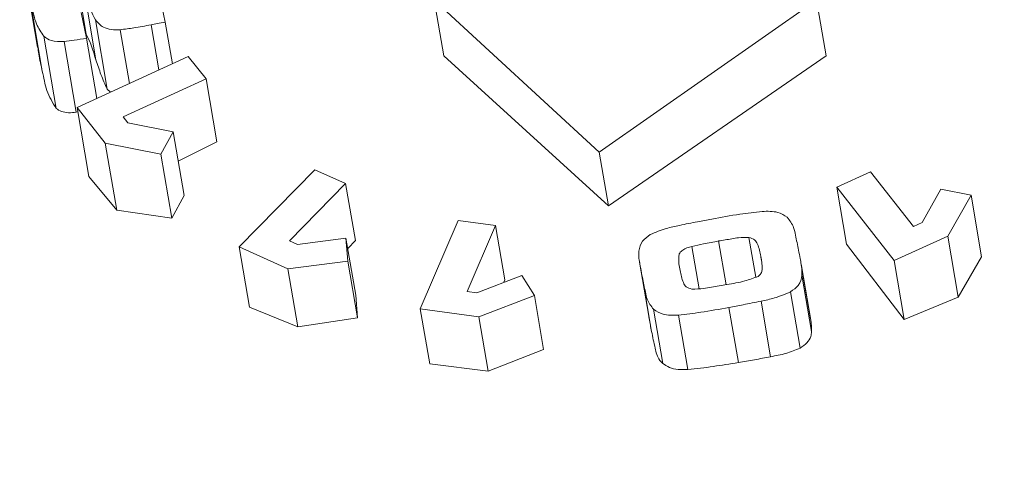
# Model space of a CAD drawing. Header units: millimetres. Extents: x -102560 to 77680, y 7163 to 33028.
# Tile 22 of 80: x -95354 to -95334, y 13977 to 13986. Entities that reach past the tile are written whole.
import ezdxf
from ezdxf import colors
from ezdxf.entities.mleader import LeaderData, LeaderLine
from ezdxf.math import Vec2, Vec3

# ---------------------------------------------------------------- set-up
doc = ezdxf.new("R2010")
doc.units = ezdxf.units.MM
for name, color, linetype, lineweight in [('RR_IWK_opisy', 7, 'Continuous', 0), ('RR_IWK_opisy_piony', 7, 'Continuous', 0), ('RR_IWK_urzadzenia', 7, 'Continuous', 13)]:
    doc.layers.add(name, color=color, linetype=linetype, lineweight=lineweight)
doc.styles.add('RR', font='GARA.TTF', dxfattribs={"height": 200})

# ---------------------------------------------------------------- blocks, each defined once
blk = doc.blocks.new('_None')

msp = doc.modelspace()

# ---------------------------------------------------------------- linework, layer by layer
at = {"layer": 'RR_IWK_urzadzenia', "color": 7, "linetype": 'Continuous', "lineweight": 13}
for p, q in [((-95351.161, 13988.05), (-95350.738, 13986.015)), ((-95352.295, 13985.772), (-95352.535, 13987.177)), ((-95353.505, 13986.984), (-95353.254, 13985.519)), ((-95352.103, 13985.269), (-95352.34, 13986.655)), ((-95353.161, 13985.046), (-95353.409, 13986.497)), ((-95345.253, 13985.347), (-95345.441, 13986.448)), ((-95345.441, 13986.448), (-95342.188, 13983.45)), ((-95342.188, 13983.45), (-95337.909, 13986.448)), ((-95337.721, 13985.347), (-95337.909, 13986.448)), ((-95352.393, 13986.2), (-95352.288, 13985.697)), ((-95351.881, 13984.694), (-95352.114, 13986.058)), ((-95351.444, 13984.803), (-95351.626, 13985.864)), ((-95350.598, 13985.193), (-95350.738, 13986.015)), ((-95352.888, 13984.312), (-95353.132, 13985.734)), ((-95352.085, 13984.509), (-95352.288, 13985.697)), ((-95352.493, 13984.235), (-95352.731, 13985.63)), ((-95352.477, 13984.328), (-95350.287, 13985.335)), ((-95350.287, 13985.335), (-95349.934, 13984.893)), ((-95342.006, 13982.389), (-95345.253, 13985.347)), ((-95337.721, 13985.347), (-95342.006, 13982.389)), ((-95349.934, 13984.893), (-95351.568, 13984.143)), ((-95349.722, 13983.655), (-95349.934, 13984.893)), ((-95351.881, 13984.694), (-95351.817, 13984.632)), ((-95351.92, 13983.629), (-95352.477, 13984.328)), ((-95352.245, 13982.966), (-95352.477, 13984.328)), ((-95352.493, 13984.235), (-95352.462, 13984.241)), ((-95351.568, 13984.143), (-95351.476, 13984.028)), ((-95351.476, 13984.028), (-95350.584, 13983.852)), ((-95350.584, 13983.852), (-95350.824, 13983.408)), ((-95350.369, 13982.594), (-95350.584, 13983.852)), ((-95350.824, 13983.408), (-95351.92, 13983.629)), ((-95351.694, 13982.307), (-95351.92, 13983.629)), ((-95350.484, 13983.269), (-95349.722, 13983.655)), ((-95350.607, 13982.144), (-95350.824, 13983.408)), ((-95342.006, 13982.389), (-95342.188, 13983.45)), ((-95352.245, 13982.966), (-95351.694, 13982.307)), ((-95349.28, 13981.579), (-95347.79, 13983.101)), ((-95347.79, 13983.101), (-95347.186, 13982.831)), ((-95337.511, 13982.76), (-95336.843, 13983.062)), ((-95336.843, 13983.062), (-95336.001, 13981.981)), ((-95347.186, 13982.831), (-95348.292, 13981.701)), ((-95346.993, 13981.705), (-95347.186, 13982.831)), ((-95336.381, 13981.312), (-95337.511, 13982.76)), ((-95337.319, 13981.637), (-95337.511, 13982.76)), ((-95350.607, 13982.144), (-95350.369, 13982.594)), ((-95335.827, 13982.06), (-95335.46, 13982.718)), ((-95335.46, 13982.718), (-95334.864, 13982.599)), ((-95334.864, 13982.599), (-95335.323, 13981.79)), ((-95334.657, 13981.387), (-95334.864, 13982.599)), ((-95351.694, 13982.307), (-95350.607, 13982.144)), ((-95345.715, 13980.359), (-95344.966, 13982.102)), ((-95344.966, 13982.102), (-95344.23, 13982.002)), ((-95344.23, 13982.002), (-95344.789, 13980.701)), ((-95344.048, 13980.933), (-95344.23, 13982.002)), ((-95336.001, 13981.981), (-95335.827, 13982.06)), ((-95339.106, 13980.982), (-95339.24, 13981.768)), ((-95335.323, 13981.79), (-95336.381, 13981.312)), ((-95335.119, 13980.591), (-95335.323, 13981.79)), ((-95348.326, 13981.151), (-95349.28, 13981.579)), ((-95349.078, 13980.395), (-95349.28, 13981.579)), ((-95348.292, 13981.701), (-95348.135, 13981.631)), ((-95348.135, 13981.631), (-95347.178, 13981.75)), ((-95347.178, 13981.75), (-95347.139, 13981.301)), ((-95346.987, 13980.63), (-95347.178, 13981.75)), ((-95347.144, 13981.548), (-95346.993, 13981.705)), ((-95340.223, 13980.756), (-95340.365, 13981.589)), ((-95339.69, 13980.834), (-95339.838, 13981.697)), ((-95337.319, 13981.637), (-95336.182, 13980.149)), ((-95338.991, 13981.303), (-95339.007, 13981.395)), ((-95335.119, 13980.591), (-95334.657, 13981.387)), ((-95347.139, 13981.301), (-95348.326, 13981.151)), ((-95346.948, 13980.184), (-95347.139, 13981.301)), ((-95341.395, 13981.278), (-95341.213, 13980.214)), ((-95338.025, 13980.154), (-95338.215, 13981.266)), ((-95338.015, 13980.096), (-95338.205, 13981.208)), ((-95336.182, 13980.149), (-95336.381, 13981.312)), ((-95348.129, 13980.002), (-95348.326, 13981.151)), ((-95344.602, 13980.675), (-95343.715, 13981.019)), ((-95343.715, 13981.019), (-95343.465, 13980.619)), ((-95338.005, 13979.909), (-95338.196, 13981.021)), ((-95344.07, 13980.882), (-95344.048, 13980.933)), ((-95341.157, 13979.913), (-95341.339, 13980.978)), ((-95346.948, 13980.184), (-95346.987, 13980.63)), ((-95344.789, 13980.701), (-95344.602, 13980.675)), ((-95343.465, 13980.619), (-95344.56, 13980.202)), ((-95343.284, 13979.557), (-95343.465, 13980.619)), ((-95338.232, 13979.586), (-95338.422, 13980.694)), ((-95338.813, 13979.415), (-95339, 13980.511)), ((-95336.182, 13980.149), (-95335.119, 13980.591)), ((-95349.078, 13980.395), (-95348.129, 13980.002)), ((-95344.56, 13980.202), (-95345.715, 13980.359)), ((-95345.529, 13979.275), (-95345.715, 13980.359)), ((-95340.938, 13979.283), (-95341.12, 13980.351)), ((-95340.443, 13979.164), (-95340.627, 13980.237)), ((-95339.447, 13979.301), (-95339.633, 13980.387)), ((-95348.129, 13980.002), (-95346.948, 13980.184)), ((-95344.377, 13979.133), (-95344.56, 13980.202)), ((-95344.377, 13979.133), (-95343.284, 13979.557)), ((-95345.529, 13979.275), (-95344.377, 13979.133))]:
    msp.add_line(p, q, dxfattribs=at)
at = {"layer": 'RR_IWK_urzadzenia', "color": 8, "linetype": 'Continuous', "lineweight": 13}
msp.add_line((-95350.866, 13985.069), (-95351.018, 13985.959), dxfattribs=at)
at = {"layer": 'RR_IWK_urzadzenia', "color": 7, "linetype": 'Continuous', "lineweight": 13}
for points, knots in [([(-95352.114, 13986.058), (-95352.147, 13986.123), (-95352.202, 13986.231), (-95352.252, 13986.389), (-95352.297, 13986.521), (-95352.326, 13986.61), (-95352.34, 13986.655)], [0, 0, 0, 0, 0.339801, 0.559865, 0.779932, 1, 1, 1, 1]), ([(-95353.132, 13985.734), (-95353.185, 13985.814), (-95353.274, 13985.945), (-95353.329, 13986.15), (-95353.372, 13986.322), (-95353.397, 13986.439), (-95353.409, 13986.497)], [0, 0, 0, 0, 0.339103, 0.559384, 0.77969, 1, 1, 1, 1]), ([(-95351.626, 13985.864), (-95351.685, 13985.862), (-95351.802, 13985.859), (-95351.996, 13985.914), (-95352.069, 13986.003), (-95352.114, 13986.058)], [0, 0, 0, 0, 0.280984, 0.561377, 1, 1, 1, 1]), ([(-95351.018, 13985.959), (-95351.131, 13985.938), (-95351.333, 13985.9), (-95351.536, 13985.875), (-95351.626, 13985.864)], [0, 0, 0, 0, 0.560093, 1, 1, 1, 1]), ([(-95350.738, 13986.015), (-95350.79, 13986.005), (-95350.883, 13985.985), (-95350.977, 13985.967), (-95351.018, 13985.959)], [0, 0, 0, 0, 0.559995, 1, 1, 1, 1]), ([(-95352.731, 13985.63), (-95352.821, 13985.629), (-95352.98, 13985.626), (-95353.085, 13985.701), (-95353.132, 13985.734)], [0, 0, 0, 0, 0.560146, 1, 1, 1, 1]), ([(-95352.288, 13985.697), (-95352.371, 13985.682), (-95352.518, 13985.654), (-95352.666, 13985.637), (-95352.731, 13985.63)], [0, 0, 0, 0, 0.560077, 1, 1, 1, 1]), ([(-95352.295, 13985.772), (-95352.264, 13985.709), (-95352.208, 13985.595), (-95352.155, 13985.424), (-95352.121, 13985.321), (-95352.103, 13985.269)], [0, 0, 0, 0, 0.393212, 0.696603, 1, 1, 1, 1]), ([(-95353.25, 13985.52), (-95353.244, 13985.475), (-95353.221, 13985.316), (-95353.186, 13985.159), (-95353.161, 13985.046)], [0, 0, 0, 0, 0.2797541, 1, 1, 1, 1]), ([(-95352.103, 13985.269), (-95352.087, 13985.22), (-95352.054, 13985.123), (-95351.991, 13984.928), (-95351.925, 13984.787), (-95351.881, 13984.694)], [0, 0, 0, 0, 0.250358, 0.500717, 1, 1, 1, 1]), ([(-95353.161, 13985.046), (-95353.147, 13984.982), (-95353.119, 13984.853), (-95353.062, 13984.597), (-95352.958, 13984.426), (-95352.888, 13984.312)], [0, 0, 0, 0, 0.251204, 0.502432, 1, 1, 1, 1]), ([(-95352.888, 13984.312), (-95352.856, 13984.29), (-95352.79, 13984.244), (-95352.645, 13984.221), (-95352.544, 13984.23), (-95352.493, 13984.235)], [0, 0, 0, 0, 0.332352, 0.666228, 1, 1, 1, 1]), ([(-95339.974, 13982.13), (-95339.789, 13982.164), (-95339.459, 13982.224), (-95339.125, 13982.263), (-95338.979, 13982.28)], [0, 0, 0, 0, 0.560087, 1, 1, 1, 1]), ([(-95338.979, 13982.28), (-95338.871, 13982.283), (-95338.678, 13982.289), (-95338.544, 13982.203), (-95338.485, 13982.166)], [0, 0, 0, 0, 0.5604314, 1, 1, 1, 1]), ([(-95338.485, 13982.166), (-95338.436, 13982.1), (-95338.355, 13981.99), (-95338.325, 13981.812), (-95338.291, 13981.665), (-95338.272, 13981.565), (-95338.262, 13981.516)], [0, 0, 0, 0, 0.33817, 0.55877, 0.779386, 1, 1, 1, 1]), ([(-95341.184, 13981.822), (-95341.081, 13981.867), (-95340.897, 13981.947), (-95340.695, 13981.987), (-95340.605, 13982.005)], [0, 0, 0, 0, 0.558704, 1, 1, 1, 1]), ([(-95340.605, 13982.005), (-95340.488, 13982.03), (-95340.278, 13982.074), (-95340.067, 13982.112), (-95339.974, 13982.13)], [0, 0, 0, 0, 0.559994, 1, 1, 1, 1]), ([(-95341.41, 13981.495), (-95341.396, 13981.565), (-95341.371, 13981.689), (-95341.241, 13981.782), (-95341.184, 13981.822)], [0, 0, 0, 0, 0.559353, 1, 1, 1, 1]), ([(-95339.24, 13981.768), (-95339.308, 13981.768), (-95339.419, 13981.768), (-95339.575, 13981.74), (-95339.706, 13981.719), (-95339.794, 13981.704), (-95339.838, 13981.697)], [0, 0, 0, 0, 0.338722, 0.559144, 0.779571, 1, 1, 1, 1]), ([(-95339.007, 13981.395), (-95339.023, 13981.476), (-95339.046, 13981.587), (-95339.115, 13981.73), (-95339.199, 13981.756), (-95339.24, 13981.768)], [0, 0, 0, 0, 0.562435, 0.782504, 1, 1, 1, 1]), ([(-95340.365, 13981.589), (-95340.43, 13981.57), (-95340.526, 13981.542), (-95340.612, 13981.459), (-95340.635, 13981.316), (-95340.614, 13981.203), (-95340.597, 13981.113)], [0, 0, 0, 0, 0.2491309, 0.3734188, 0.4985741, 1, 1, 1, 1]), ([(-95339.838, 13981.697), (-95339.936, 13981.678), (-95340.113, 13981.643), (-95340.288, 13981.606), (-95340.365, 13981.589)], [0, 0, 0, 0, 0.560034, 1, 1, 1, 1]), ([(-95341.339, 13980.978), (-95341.35, 13981.036), (-95341.369, 13981.132), (-95341.392, 13981.266), (-95341.413, 13981.379), (-95341.411, 13981.457), (-95341.41, 13981.495)], [0, 0, 0, 0, 0.340019, 0.56003, 0.780037, 1, 1, 1, 1]), ([(-95339.06, 13980.997), (-95339.038, 13981.017), (-95338.995, 13981.056), (-95338.978, 13981.136), (-95338.98, 13981.218), (-95338.99, 13981.307), (-95339.001, 13981.366), (-95339.007, 13981.395)], [0, 0, 0, 0, 0.168776, 0.338682, 0.559036, 0.77951, 1, 1, 1, 1]), ([(-95338.262, 13981.516), (-95338.251, 13981.46), (-95338.233, 13981.369), (-95338.211, 13981.241), (-95338.193, 13981.132), (-95338.195, 13981.058), (-95338.196, 13981.021)], [0, 0, 0, 0, 0.340027, 0.560041, 0.780039, 1, 1, 1, 1]), ([(-95340.597, 13981.113), (-95340.581, 13981.034), (-95340.558, 13980.924), (-95340.489, 13980.785), (-95340.407, 13980.761), (-95340.366, 13980.749)], [0, 0, 0, 0, 0.562296, 0.782476, 1, 1, 1, 1]), ([(-95339.674, 13980.837), (-95339.555, 13980.857), (-95339.344, 13980.894), (-95339.146, 13980.966), (-95339.06, 13980.997)], [0, 0, 0, 0, 0.561418, 1, 1, 1, 1]), ([(-95338.196, 13981.021), (-95338.209, 13980.952), (-95338.234, 13980.827), (-95338.364, 13980.735), (-95338.422, 13980.694)], [0, 0, 0, 0, 0.559411, 1, 1, 1, 1]), ([(-95341.12, 13980.351), (-95341.168, 13980.415), (-95341.248, 13980.52), (-95341.278, 13980.691), (-95341.31, 13980.834), (-95341.329, 13980.93), (-95341.339, 13980.978)], [0, 0, 0, 0, 0.33815, 0.558759, 0.779379, 1, 1, 1, 1]), ([(-95340.366, 13980.749), (-95340.287, 13980.75), (-95340.158, 13980.753), (-95339.978, 13980.786), (-95339.826, 13980.811), (-95339.725, 13980.828), (-95339.674, 13980.837)], [0, 0, 0, 0, 0.338611, 0.559071, 0.779536, 1, 1, 1, 1]), ([(-95338.422, 13980.694), (-95338.525, 13980.65), (-95338.709, 13980.57), (-95338.911, 13980.529), (-95339, 13980.511)], [0, 0, 0, 0, 0.558477, 1, 1, 1, 1]), ([(-95339, 13980.511), (-95339.118, 13980.487), (-95339.328, 13980.443), (-95339.54, 13980.404), (-95339.633, 13980.387)], [0, 0, 0, 0, 0.559996, 1, 1, 1, 1]), ([(-95341.212, 13980.214), (-95341.21, 13980.199), (-95341.194, 13980.098), (-95341.174, 13979.998), (-95341.157, 13979.913)], [0, 0, 0, 0, 0.147312, 1, 1, 1, 1]), ([(-95340.627, 13980.237), (-95340.735, 13980.233), (-95340.928, 13980.228), (-95341.061, 13980.313), (-95341.12, 13980.351)], [0, 0, 0, 0, 0.560396, 1, 1, 1, 1]), ([(-95339.633, 13980.387), (-95339.818, 13980.353), (-95340.148, 13980.292), (-95340.48, 13980.254), (-95340.627, 13980.237)], [0, 0, 0, 0, 0.560082, 1, 1, 1, 1]), ([(-95338.005, 13979.909), (-95338.004, 13979.951), (-95338.003, 13980.014), (-95338.013, 13980.076), (-95338.016, 13980.096)], [0, 0, 0, 0, 0.6724265, 1, 1, 1, 1]), ([(-95341.157, 13979.913), (-95341.146, 13979.858), (-95341.124, 13979.748), (-95341.081, 13979.557), (-95341.045, 13979.389), (-95340.958, 13979.303), (-95340.938, 13979.283)], [0, 0, 0, 0, 0.251115, 0.502237, 0.887271, 1, 1, 1, 1]), ([(-95338.232, 13979.586), (-95338.184, 13979.618), (-95338.087, 13979.683), (-95338.019, 13979.802), (-95338.009, 13979.878), (-95338.005, 13979.909)], [0, 0, 0, 0, 0.369791, 0.742837, 1, 1, 1, 1]), ([(-95338.813, 13979.415), (-95338.762, 13979.425), (-95338.661, 13979.445), (-95338.46, 13979.487), (-95338.323, 13979.546), (-95338.232, 13979.586)], [0, 0, 0, 0, 0.251106, 0.502276, 1, 1, 1, 1]), ([(-95340.938, 13979.283), (-95340.896, 13979.254), (-95340.813, 13979.195), (-95340.633, 13979.158), (-95340.507, 13979.162), (-95340.443, 13979.164)], [0, 0, 0, 0, 0.328253, 0.657762, 1, 1, 1, 1]), ([(-95340.443, 13979.164), (-95340.36, 13979.172), (-95340.193, 13979.187), (-95339.861, 13979.234), (-95339.613, 13979.274), (-95339.447, 13979.301)], [0, 0, 0, 0, 0.25022, 0.500316, 1, 1, 1, 1]), ([(-95339.447, 13979.301), (-95339.341, 13979.319), (-95339.182, 13979.345), (-95338.971, 13979.384), (-95338.865, 13979.404), (-95338.813, 13979.415)], [0, 0, 0, 0, 0.499891, 0.74993, 1, 1, 1, 1])]:
    msp.add_open_spline(points, degree=3, knots=knots, dxfattribs=at)

# ---------------------------------------------------------------- next in the draw order: leaders
at = {"layer": 'RR_IWK_opisy_piony'}
ml = msp.add_multileader_mtext('Standard', dxfattribs=at)
ml.set_content('Zestawy wodomierzowe CW\\P- zawór kulowy DN15\\P- wodomierz JS90 {\\A1;Q{\\H0.7x;\\S^ 3;}=1,6 m{\\H0.7x;\\S3^ ;}/h DN15}\\P- filtr siatkowy DN15\\P- zawór zwrotny DN15\\P- zawór kulowy DN15\\P', color=256, style='RR')
ml.set_leader_properties()
ml.set_arrow_properties(name='NONE')
ml.build(insert=Vec2(0, 0))
ml.multileader.update_dxf_attribs({"text_left_attachment_type": 6, "text_right_attachment_type": 6, "dogleg_length": 0, "arrow_head_size": 0.18})
ctx = ml.context
ctx.base_point, ctx.char_height, ctx.arrow_head_size, ctx.landing_gap_size, ctx.plane_origin = Vec3(-101665.221, 15165.685), 200, 0.18, 25, Vec3(-81038.218, 115222.602)
ctx.left_attachment, ctx.right_attachment = 6, 6
notes = []
notes.append((ctx, [(0, (1, 1, 0), (-97023.95, 15165.71), (-1, 0), 0, [(2, [(-94950.995, 16033.601), (-95450.944, 16033.64), (-95950.944, 16033.64)], 0, [])])]))
ctx.mtext.insert = Vec3(-101640.221, 15440.985)
ctx.mtext.has_bg_fill, ctx.mtext.bg_color, ctx.mtext.bg_scale_factor, ctx.mtext.bg_transparency, ctx.mtext.use_window_bg_color = 1, -1027028792, 1, 0, 1
for ctx, leaders in notes:
    for number, flags, end, landing, length, lines in leaders:
        leader = LeaderData()
        leader.index, (leader.has_last_leader_line, leader.has_dogleg_vector, leader.attachment_direction) = number, flags
        leader.last_leader_point, leader.dogleg_vector, leader.dogleg_length = Vec3(end), Vec3(landing), length
        for number, points, colour, breaks in lines:
            line = LeaderLine()
            line.index, line.vertices, line.color, line.breaks = number, Vec3.list(points), colors.encode_raw_color(colour), breaks
            leader.lines.append(line)
        ctx.leaders.append(leader)

# ---------------------------------------------------------------- next in the draw order: leaders
ml = msp.add_multileader_mtext('Standard', dxfattribs=at)
ml.set_content('Zestawy wodomierzowe ZW\\P- zawór kulowy DN15\\P- wodomierz JS {\\A1;Q{\\H0.7x;\\S^ 3;}=1,6/2,5 m{\\H0.7x;\\S3^ ;}/h DN15}\\P- filtr siatkowy DN15\\P- zawór zwrotny DN15\\P- zawór kulowy DN15\\P', color=256, style='RR')
ml.set_leader_properties()
ml.set_arrow_properties(name='NONE')
ml.build(insert=Vec2(0, 0))
ml.multileader.update_dxf_attribs({"text_left_attachment_type": 6, "text_right_attachment_type": 6, "dogleg_length": 0, "arrow_head_size": 0.18})
ctx = ml.context
ctx.base_point, ctx.char_height, ctx.arrow_head_size, ctx.landing_gap_size, ctx.plane_origin = Vec3(-102165.064, 17354.382), 200, 0.18, 25, Vec3(-81038.218, 117392.717)
ctx.left_attachment, ctx.right_attachment = 6, 6
notes = []
notes.append((ctx, [(0, (1, 1, 0), (-97304.574, 17354.407), (-1, 0), 0, [(2, [(-94825.991, 18484.051), (-95325.941, 18476.33), (-95825.941, 18484.644)], 0, [])])]))
ctx.mtext.insert = Vec3(-102140.064, 17629.682)
ctx.mtext.has_bg_fill, ctx.mtext.bg_color, ctx.mtext.bg_scale_factor, ctx.mtext.bg_transparency, ctx.mtext.use_window_bg_color = 1, -1027028792, 1, 0, 1
for ctx, leaders in notes:
    for number, flags, end, landing, length, lines in leaders:
        leader = LeaderData()
        leader.index, (leader.has_last_leader_line, leader.has_dogleg_vector, leader.attachment_direction) = number, flags
        leader.last_leader_point, leader.dogleg_vector, leader.dogleg_length = Vec3(end), Vec3(landing), length
        for number, points, colour, breaks in lines:
            line = LeaderLine()
            line.index, line.vertices, line.color, line.breaks = number, Vec3.list(points), colors.encode_raw_color(colour), breaks
            leader.lines.append(line)
        ctx.leaders.append(leader)

# ---------------------------------------------------------------- next in the draw order: texts
at = {"layer": 'RR_IWK_opisy', "insert": (-102160.687, 30202.116), "char_height": 200, "width": 12404.74488, "attachment_point": 1, "style": 'RR'}
msp.add_mtext('\\pi-500,l500,xqjt0,2;UWAGI:\\P1.^IBudynek zasilany będzie z projektowanego przyłącza wodociągowego - wg odrębnego opracowania;\\P2.^IGłówny zestaw wodomierzowy  zlokalizowany będzie w studni wodomierzowej;\\P3.^IIndywidualne zestawy wodomierzowe dla poszczególnych mieszkań instalowane będą w\\~szachtach instalacyjnych na korytarzach ogólnych;\\P4.^IInstalację rozdzielczą wody zimnej, ciepłej i cyrkulacji należy prowadzić pod stropem parteru oraz w\\~szachtach; \\P5.^IDoprowadzenie wody do poszczególnych mieszkań z szafek rodzielaczy prowadzić w\\~warstwach posadzkowych;\\P6.^IInstalację rozdzielczą prowadzoną pod stropem i w szachtach wykonać z rur stalowych zaciskowych;\\P7.^IInstalację prowwadzoną w posadzce wykonać z rur tworzywowych PERT;\\P8.^IPodejścia pod pojedyncze przybory wykonywać rurą %%c16x2,0;\\P9.^ICiepła woda przygotowywana będzie centralnie w zasobniku ciepłej wody zasilanym z\\~pompy ciepła;\\P10.^INależy wykonać instalację cyrkulacji;\\P11.^ICałość instalacji wodociągowej należy izolować termicznie;\\P12.^IWszystkie roboty należy wykonać zgodnie z Polskimi Normami, Warunkami Technicznymi Wykonania i Odbioru Robót oraz zgodnie ze sztuką budowlaną;\\P13.^IRysunki rozpatrywać łącznie z informacjami zawartymi w części opisowej oraz z\\~dokumentacją branżową;\\P14.^IUwagi i opisy zamieszczane w części rys. projektu stanowią integralną część niniejszego opracowania;\\P15.^IWszystkie wymiary, otwory i rzędne należy sprawdzić na budowie, a wszelkie odstępstwa należy korygować przy udziale projektanta i użytkownika, prace montażowe wykonywać zgodnie z obowiązującymi przepisami BHP, zarządzeniami oraz normami PN;\\P16.^IWszelkie wątpliwości i niejasności należy wyjaśnić z projektantem.', dxfattribs=at)

doc.saveas('drawing.dxf')
